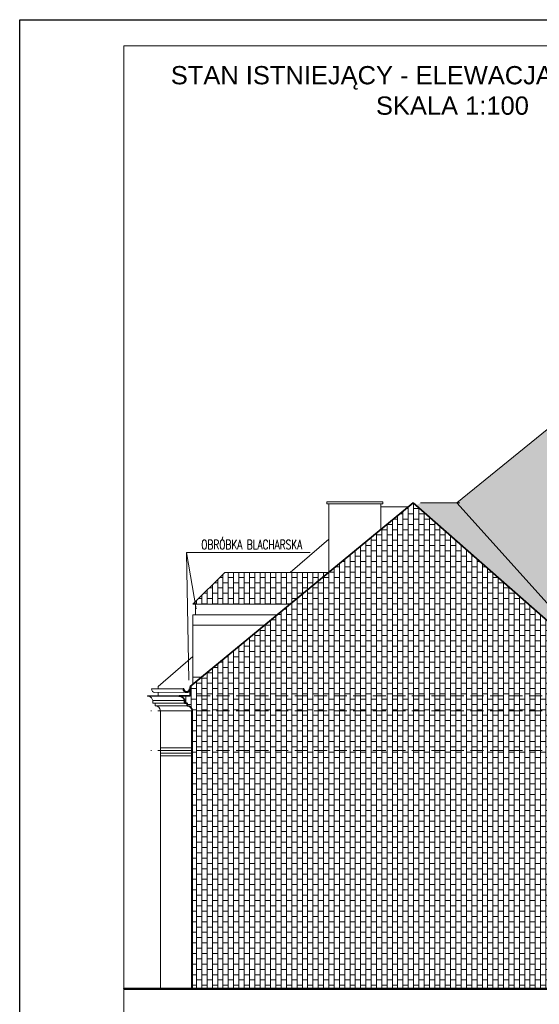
# Model space of a CAD drawing. Header units: millimetres. Extents: x 5973 to 39040, y 4443 to 37727.
# Tile 13 of 52: x 6061 to 7059, y 16992 to 18880. Entities that reach past the tile are written whole.
import ezdxf

# ---------------------------------------------------------------- set-up
doc = ezdxf.new("R2010")
doc.units = ezdxf.units.MM
doc.linetypes.add('HIDDEN', pattern=[0.375, 0.25, -0.125])
for name, color, linetype, lineweight in [('!MODUS_OPIS', 3, 'Continuous', 13), ('!MODUS_RAMKA', 1, 'Continuous', 15), ('__MODUS_ŚCIANY', 2, 'Continuous', 35), ('_MODUS - Ramka', 1, 'Continuous', 15), ('Cienka', 3, 'Continuous', 9), ('pekniecia', 2, 'Continuous', 50), ('Widok', 1, 'Continuous', 15)]:
    doc.layers.add(name, color=color, linetype=linetype, lineweight=lineweight)
doc.styles.add('ARIAL TEEN', font='arial.ttf')
doc.styles.add('TXT', font='simplex.shx', dxfattribs={"width": 0.8})
pattern_1 = [(90, (0.04, 0), (-10.16, 6e-16), []), (180, (0.04, 0), (-10.16, -10.16), [10.16, -10.16])]

msp = doc.modelspace()

# ---------------------------------------------------------------- hatches: boundary and pattern name
at = {"layer": 'Cienka', "transparency": 33554483}
h = msp.add_hatch(dxfattribs=at)
h.set_pattern_fill('AR-B816', color=256, scale=0.05, angle=90)
h.set_pattern_definition(pattern_1)
h.paths.add_polyline_path([(7228.22025, 17592.33148, 0.2268271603), (7230.26795, 17596.61302), (7231.26795, 17596.61302, -0.2198132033), (7228.98169, 17591.66384)])
h.paths.add_polyline_path([(8370.44492, 18070.11796), (8374.44492, 18070.11796), (8374.44492, 18074.11796), (8315.44492, 18074.11796), (8306.44492, 18074.11796), (8306.44492, 18070.11796)])
h.paths.add_polyline_path([(7620.44492, 18070.11796), (7624.44492, 18070.11796), (7624.44492, 18074.11796), (7565.44492, 18074.11796), (7556.44492, 18074.11796), (7556.44492, 18070.11796)])
h.paths.add_polyline_path([(7150.44492, 18030.11796), (7154.44492, 18030.11796), (7154.44492, 18034.11796), (7095.44492, 18034.11796), (7086.44492, 18034.11796), (7086.44492, 18030.11796)])
h.paths.add_polyline_path([(9823.44492, 17601.36636), (9823.44492, 17602.4914), (9450.44492, 17887.83705), (9450.44492, 17793.36636), (9390.44492, 17793.36636), (9390.44492, 17933.73716), (9364.78588, 17953.36636), (9015.44492, 17953.36636), (9015.44492, 17833.36636), (8960.44492, 17833.36636), (8960.44492, 17953.36636), (8882.13161, 17953.36636), (8623.78588, 18141.6597), (7132.48805, 18141.6597), (7118.00308, 18130.11796), (6900.46726, 17953.36636), (6830.84081, 17953.36636), (6822.13995, 17948.3879), (7218.05835, 17601.24157), (7218.05835, 17601.36636)])
h.paths.add_polyline_path([(7090.44492, 18030.11796), (7150.44492, 18030.11796), (7150.44492, 17880.11796), (7090.44492, 17880.11796)], flags=16)
h.paths.add_polyline_path([(8310.44492, 18070.11796), (8370.44492, 18070.11796), (8370.44492, 17920.11796), (8310.44492, 17920.11796)], flags=16)
h.paths.add_polyline_path([(7560.44492, 18070.11796), (7620.44492, 18070.11796), (7620.44492, 17920.11796), (7560.44492, 17920.11796)], flags=16)
h.paths.add_polyline_path([(7485.44492, 17751.36636), (7558.44492, 17751.36636), (7558.44492, 17638.36636), (7485.44492, 17638.36636)], flags=16)
h.paths.add_polyline_path([(7855.44492, 17751.36636), (7928.44492, 17751.36636), (7928.44492, 17638.36636), (7855.44492, 17638.36636)], flags=16)
h.paths.add_polyline_path([(8255.44492, 17751.36636), (8328.44492, 17751.36636), (8328.44492, 17638.36636), (8255.44492, 17638.36636)], flags=16)
h.paths.add_polyline_path([(9155.44492, 17751.36636), (9228.44492, 17751.36636), (9228.44492, 17638.36636), (9155.44492, 17638.36636)], flags=16)
h.paths.add_polyline_path([(7274.37838, 17748.78488), (7274.37838, 17768.78488), (7269.37838, 17768.78488), (7349.37838, 17820.11796), (7429.37838, 17768.78488), (7424.87838, 17768.78488), (7424.87838, 17748.78488), (7429.51146, 17748.78488), (7429.51146, 17603.36636), (7269.37838, 17603.36636), (7269.37838, 17748.78488)], flags=16)
h.paths.add_polyline_path([(7630.05857, 17748.78488), (7630.05857, 17768.78488), (7625.05857, 17768.78488), (7705.05857, 17820.11796), (7785.05857, 17768.78488), (7780.55857, 17768.78488), (7780.55857, 17748.78488), (7785.19165, 17748.78488), (7785.19165, 17603.36636), (7625.05857, 17603.36636), (7625.05857, 17748.78488)], flags=16)
h.paths.add_polyline_path([(8040.05857, 17748.78488), (8040.05857, 17768.78488), (8035.05857, 17768.78488), (8115.05857, 17820.11796), (8195.05857, 17768.78488), (8190.55857, 17768.78488), (8190.55857, 17748.78488), (8195.19165, 17748.78488), (8195.19165, 17603.36636), (8035.05857, 17603.36636), (8035.05857, 17748.78488)], flags=16)
h.paths.add_polyline_path([(8440.05857, 17748.78488), (8440.05857, 17768.78488), (8435.05857, 17768.78488), (8515.05857, 17820.11796), (8595.05857, 17768.78488), (8590.55857, 17768.78488), (8590.55857, 17748.78488), (8595.19165, 17748.78488), (8595.19165, 17603.36636), (8435.05857, 17603.36636), (8435.05857, 17748.78488)], flags=16)
h.paths.add_polyline_path([(8840.05857, 17748.78488), (8840.05857, 17768.78488), (8835.05857, 17768.78488), (8915.05857, 17820.11796), (8995.05857, 17768.78488), (8990.55857, 17768.78488), (8990.55857, 17748.78488), (8995.19165, 17748.78488), (8995.19165, 17603.36636), (8835.05857, 17603.36636), (8835.05857, 17748.78488)], flags=16)
h.paths.add_polyline_path([(7493.44492, 17743.36636), (7550.44492, 17743.36636), (7550.44492, 17646.36636), (7493.44492, 17646.36636)], flags=0)
h.paths.add_polyline_path([(7863.44492, 17743.36636), (7920.44492, 17743.36636), (7920.44492, 17646.36636), (7863.44492, 17646.36636)], flags=0)
h.paths.add_polyline_path([(8263.44492, 17743.36636), (8320.44492, 17743.36636), (8320.44492, 17646.36636), (8263.44492, 17646.36636)], flags=0)
h.paths.add_polyline_path([(9163.44492, 17743.36636), (9220.44492, 17743.36636), (9220.44492, 17646.36636), (9163.44492, 17646.36636)], flags=0)
h.paths.add_polyline_path([(7402.2453, 17613.36636), (7299.2453, 17613.36636), (7299.2453, 17698.36636), (7402.2453, 17698.36636)], flags=0)
h.paths.add_polyline_path([(7304.2453, 17618.36636), (7304.2453, 17693.36636), (7397.2453, 17693.36636), (7397.2453, 17618.36636)], flags=0)
h.paths.add_polyline_path([(7757.9255, 17613.36636), (7654.9255, 17613.36636), (7654.9255, 17698.36636), (7757.9255, 17698.36636)], flags=0)
h.paths.add_polyline_path([(7659.9255, 17618.36636), (7659.9255, 17693.36636), (7752.9255, 17693.36636), (7752.9255, 17618.36636)], flags=0)
h.paths.add_polyline_path([(8167.9255, 17613.36636), (8064.9255, 17613.36636), (8064.9255, 17698.36636), (8167.9255, 17698.36636)], flags=0)
h.paths.add_polyline_path([(8069.9255, 17618.36636), (8069.9255, 17693.36636), (8162.9255, 17693.36636), (8162.9255, 17618.36636)], flags=0)
h.paths.add_polyline_path([(8567.9255, 17613.36636), (8464.9255, 17613.36636), (8464.9255, 17698.36636), (8567.9255, 17698.36636)], flags=0)
h.paths.add_polyline_path([(8469.9255, 17618.36636), (8469.9255, 17693.36636), (8562.9255, 17693.36636), (8562.9255, 17618.36636)], flags=0)
h.paths.add_polyline_path([(8967.9255, 17613.36636), (8864.9255, 17613.36636), (8864.9255, 17698.36636), (8967.9255, 17698.36636)], flags=0)
h.paths.add_polyline_path([(8869.9255, 17618.36636), (8869.9255, 17693.36636), (8962.9255, 17693.36636), (8962.9255, 17618.36636)], flags=0)
h = msp.add_hatch(dxfattribs=at)
h.set_pattern_fill('AR-B816', color=256, scale=0.05, angle=90)
h.set_pattern_definition(pattern_1)
h.paths.add_polyline_path([(7238.44492, 17583.49758), (7218.05835, 17583.39058), (7218.05835, 17601.36636), (6816.46001, 17953.36636), (6388.43627, 17601.39058), (6388.43627, 17583.36636), (6367.44492, 17583.49758), (6367.44492, 17582.36636), (6369.61843, 17582.36636, -0.3513695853), (6377.71187, 17574.13514), (6377.71187, 17569.36636), (6382.71187, 17569.36636), (6382.71187, 17564.36636, -0.40641536), (6392.44492, 17554.36992), (6392.44492, 17021.36636), (7213.44492, 17021.36636), (7213.44492, 17554.36636, -0.40641536), (7223.17797, 17564.36636), (7223.17797, 17569.36636), (7228.17797, 17569.36636), (7228.17797, 17574.36636, -0.3443013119), (7236.2714, 17582.36636), (7238.44492, 17582.36636)])
h = msp.add_hatch(dxfattribs=at)
h.set_pattern_fill('AR-B816', color=256, scale=0.05, angle=90)
h.set_pattern_definition(pattern_1)
h.paths.add_polyline_path([(6393.64333, 17758.78488), (6579.83721, 17758.78488), (6654.42194, 17820.11796), (6454.97642, 17820.11796)])

# ---------------------------------------------------------------- linework, layer by layer
at = {"layer": '!MODUS_OPIS', "ltscale": 0.7}
for points in [[(6381.61579, 17857.91637), (6381.61579, 17857.91637), (6619.00644, 17857.91637)], [(6381.61579, 17857.91637), (6386.17469, 17613.5968)], [(6381.61579, 17857.91637), (6399.98944, 17749.86052)]]:
    msp.add_lwpolyline(points, dxfattribs=at)
at = {"layer": '!MODUS_OPIS', "linetype": 'HIDDEN', "ltscale": 100}
for points in [[(7589.27337, 17583.36636), (6312.87916, 17583.36636)], [(7589.27337, 17554.36636), (6312.87916, 17554.36636)], [(7589.27337, 17478.36636), (6312.87916, 17478.36636)]]:
    msp.add_lwpolyline(points, dxfattribs=at)
at = {"layer": '__MODUS_ŚCIANY'}
for points in [[(6388.43627, 17601.39058), (6816.46001, 17953.36636)], [(6816.46001, 17953.36636), (7218.05835, 17601.36636)], [(6388.43627, 17583.36636), (6388.43627, 17601.39058)], [(6367.44492, 17583.49758), (6367.44492, 17582.36636), (6369.61843, 17582.36636)], [(6367.44492, 17583.49758), (6388.43627, 17583.36636)], [(6367.44492, 17582.36636), (6367.44492, 17583.36636)], [(6376.43627, 17596.61302), (6375.43627, 17596.61302)], [(6387.43627, 17596.61302), (6388.43627, 17596.61302)], [(6382.71187, 17564.36636), (6382.71187, 17569.36636), (6377.71187, 17569.36636), (6377.71187, 17574.36636)], [(6391.99375, 17021.36636), (6391.99375, 17554.36992)], [(6392.44492, 17021.36636), (6392.44492, 17554.36992)], [(6391.99375, 17021.36636), (7213.44492, 17021.36636)]]:
    msp.add_lwpolyline(points, dxfattribs=at)
for centre, radius, start, end in [((6368.53168, 17573.20321), 9.22737, 5.58134679, 83.23626894), ((6381.93627, 17596.61302), 6.5, 180, 0), ((6381.93627, 17596.61302), 5.5, 180, 0), ((6382.44492, 17554.36992), 10, 359.97958157, 88.47032064)]:
    msp.add_arc(centre, radius, start, end, dxfattribs=at)
at = {"layer": '_MODUS - Ramka'}
msp.add_lwpolyline([(6261.40102, 18830.05751), (6261.40102, 15960.05751), (10211.40102, 15960.05751), (10211.40102, 18830.05751), (6261.40102, 18830.05751)], dxfattribs=at)
at = {"layer": 'Defpoints'}
msp.add_lwpolyline([(6061.40102, 16780.05751), (6061.40102, 18880.05751), (10261.40102, 18880.05751), (10261.40102, 15910.05751), (6061.40102, 15910.05751), (6061.40102, 18880.05751)], dxfattribs=at)
at = {"layer": 'pekniecia'}
msp.add_lwpolyline([(6821.7581, 17021.36636), (6261.40102, 17021.36636), (10211.40102, 17021.36636)], dxfattribs=at)
at = {"layer": 'Widok'}
for points in [[(6900.46726, 17953.36636), (7118.00308, 18130.11796)], [(6816.46001, 17953.36636), (6392.44492, 17604.687)], [(6754.778, 17951.4174), (6758.778, 17951.4174), (6758.778, 17955.4174), (6699.778, 17955.4174), (6650.778, 17955.4174), (6650.778, 17951.4174), (6756.778, 17951.4174)], [(6654.778, 17820.41077), (6654.778, 17951.4174)], [(6754.778, 17951.4174), (6654.778, 17951.4174)], [(6754.778, 17902.64354), (6754.778, 17951.4174)], [(6754.778, 17945.67948), (6807.1123, 17945.67948)], [(6830.84081, 17953.36636), (6906.28262, 17953.36636)], [(7218.05835, 17601.36636), (6900.46726, 17953.36636)], [(6654.778, 17883.856), (6580.8917, 17820.11796)], [(6393.64333, 17758.78488), (6454.97642, 17820.11796)], [(6654.42194, 17820.11796), (6454.97642, 17820.11796)], [(6579.83721, 17758.78488), (6393.64333, 17758.78488)], [(6393.64333, 17758.78488), (6398.64333, 17758.78488), (6398.64333, 17738.78488)], [(6393.64333, 17605.67249), (6393.64333, 17738.78488)], [(6555.51601, 17738.78488), (6393.64333, 17738.78488)], [(6531.19481, 17718.78488), (6393.64333, 17718.78488)], [(6393.64333, 17658.5881), (6327.43627, 17601.47456)], [(6410.04095, 17619.1567), (6393.64333, 17619.1567)], [(6327.43627, 17596.4818), (6327.43627, 17601.47456)], [(6306.44492, 17583.36636), (6367.44492, 17583.49758)], [(6306.44492, 17582.36636), (6306.44492, 17583.36636)], [(6306.44492, 17582.36636), (6367.44492, 17582.36636)], [(6314.43627, 17596.4818), (6375.43629, 17596.60038)], [(6315.43627, 17596.4818), (6314.43627, 17596.4818)], [(6320.93627, 17589.9818), (6381.93627, 17590.11302)], [(6326.43627, 17596.4818), (6327.43627, 17596.4818)], [(6327.43627, 17583.23514), (6327.43627, 17589.99578)], [(6321.71187, 17564.36636), (6321.71187, 17569.36636), (6316.71187, 17569.36636), (6316.71187, 17574.36636)], [(6316.7153, 17574.10065), (6377.7153, 17574.10065)], [(6377.7153, 17569.36636), (6321.71187, 17569.36636)], [(6321.71187, 17564.36636), (6382.71187, 17564.36636)], [(6331.44492, 17021.36636), (6331.44492, 17554.36992)], [(6392.44492, 17554.36992), (6331.44492, 17554.36636)], [(6331.44492, 17483.36636), (6392.44492, 17483.36636)], [(6331.44492, 17478.36636), (6392.44492, 17478.36636)], [(6331.44492, 17473.36636), (6392.44492, 17473.36636)], [(6331.44492, 17468.36636), (6392.44492, 17468.36636)], [(6391.99375, 17021.36636), (6331.44492, 17021.36636)], [(6392.44492, 17021.36636), (9823.44492, 17021.36636)]]:
    msp.add_lwpolyline(points, dxfattribs=at)
for centre, radius, start, end in [((6307.53168, 17573.20321), 9.22737, 5.58134679, 83.23626894), ((6320.93627, 17596.4818), 6.5, 180, 270.12325271), ((6321.44492, 17554.36992), 10, 359.97958157, 88.47032064)]:
    msp.add_arc(centre, radius, start, end, dxfattribs=at)

# ---------------------------------------------------------------- texts
at = {"layer": '!MODUS_OPIS', "ltscale": 0.7, "insert": (6603.7619, 17882.28695), "char_height": 18, "attachment_point": 3, "style": 'TXT'}
msp.add_mtext_dynamic_manual_height_columns('{\\W0.7;OBRÓBKA BLACHARSKA}', width=267.7821759, gutter_width=12.5, heights=[0], dxfattribs=at)
at = {"layer": '!MODUS_RAMKA', "linetype": 'ByBlock', "lineweight": 25, "insert": (6892.07899, 18744.19646), "char_height": 35, "width": 1102.924713, "attachment_point": 5, "style": 'ARIAL TEEN'}
msp.add_mtext('STAN ISTNIEJĄCY - ELEWACJA POŁUDNIOWA\\PSKALA 1:100', dxfattribs=at)

doc.saveas('drawing.dxf')
